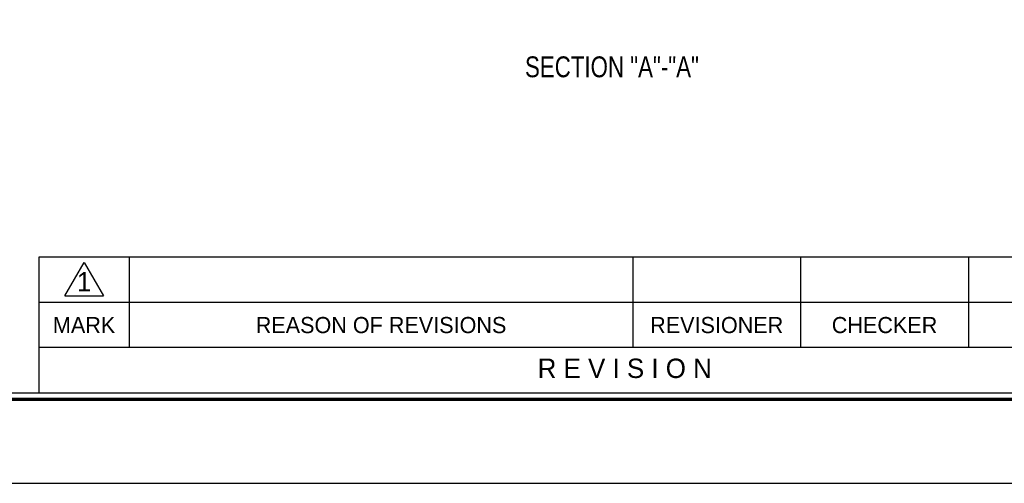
# Model space of a CAD drawing. Header units: millimetres. Extents: x -29 to 5648, y -387 to 3949.
# Tile 2 of 7: x 145 to 327, y 0 to 86. Entities that reach past the tile are written whole.
import ezdxf
from ezdxf.enums import TextEntityAlignment as Align

# ---------------------------------------------------------------- set-up
doc = ezdxf.new("R2010")
doc.units = ezdxf.units.MM
doc.layers.get('0').update_dxf_attribs({"linetype": 'CONTINUOUS'})
doc.layers.add('5', color=7, linetype='CONTINUOUS')
doc.layers.add('7', color=7, linetype='CONTINUOUS')

# ---------------------------------------------------------------- blocks, each defined once
blk = doc.blocks.new('란표제')
at = {"layer": '5', "ltscale": 0.5}
blk.add_line((80.6, 22.75), (80.6, 9.1), dxfattribs=at)
at = {"layer": '7'}
for p, q in [((208, 22.75), (80.6, 22.75)), ((83.2, 18.858), (85.15, 22.236)), ((85.15, 22.236), (87.1, 18.858)), ((89.7, 22.75), (89.7, 13.65)), ((140.4, 22.75), (140.4, 13.65)), ((157.3, 22.75), (157.3, 13.65)), ((174.2, 22.75), (174.2, 13.65)), ((83.2, 18.858), (87.1, 18.858)), ((191.1, 18.2), (80.6, 18.2)), ((191.1, 13.65), (80.6, 13.65))]:
    blk.add_line(p, q, dxfattribs=at)
at = {"layer": '7', "color": 0}
blk.add_line((0, 0), (386.1, 0), dxfattribs=at)
at = {"layer": '7', "const_width": 0.325}
blk.add_lwpolyline([(377.65, 8.45), (377.65, 264.55), (13, 264.55), (13, 8.45)], close=True, dxfattribs=at)
at = {"layer": '7'}
blk.add_lwpolyline([(377, 9.1), (377, 263.9), (13.65, 263.9), (13.65, 9.1)], close=True, dxfattribs=at)
at = {"layer": '5', "ltscale": 0.5}
for tag, p, height in [('TITLE', (308.315, 31.728), 3.25), ('도번', (326.536, 20.335), 3.25), ('SCALE', (329.915, 12.418), 1.56), ('DATE', (360.126, 12.365), 1.56)]:
    blk.add_attdef(tag, p, '', height=height, dxfattribs=at)
at = {"layer": '7'}
for s, height, p in [('1', 1.95, (85.15, 20.287)), ('MARK', 1.625, (85.15, 15.925)), ('REASON OF REVISIONS', 1.625, (115.05, 15.925)), ('REVISIONER', 1.625, (148.85, 15.925)), ('CHECKER', 1.625, (165.75, 15.925)), ('R E V I S I O N', 1.95, (139.589, 11.572))]:
    blk.add_text(s, height=height, dxfattribs=at).set_placement(p, align=Align.MIDDLE_CENTER)
for tag, p in [('필렛', (233.025, 14.17)), ('모따기', (233.025, 10.79))]:
    blk.add_attdef(tag, text='', height=1.495, dxfattribs=at).set_placement(p, align=Align.MIDDLE_LEFT)

msp = doc.modelspace()

# ---------------------------------------------------------------- block references
at = {"ltscale": 5, "xscale": 1.841670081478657, "yscale": 1.841670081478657, "zscale": 1.841670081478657}
msp.add_blockref('란표제', (0, 0), dxfattribs=at)

# ---------------------------------------------------------------- texts
at = {"lineweight": 9, "width": 0.8}
msp.add_text('SECTION "A"-"A"', height=3.861, dxfattribs=at).set_placement((238.5794, 75.2562))

doc.saveas('drawing.dxf')
